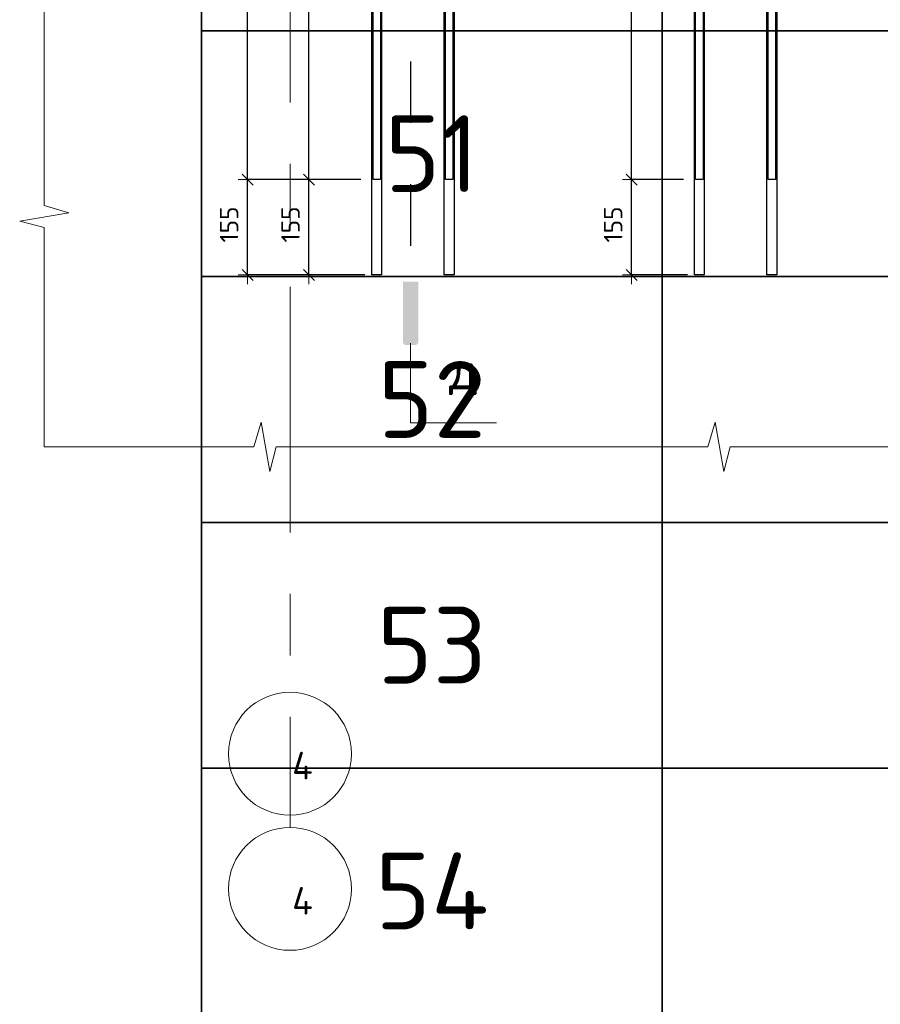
# Model space of a CAD drawing. Header units: metres. Extents: x -38 to 114, y -15 to 21.
# Tile 39 of 244: x 80.42 to 81.82, y -8.08 to -6.47. Entities that reach past the tile are written whole.
import ezdxf

# ---------------------------------------------------------------- set-up
doc = ezdxf.new("R2010")
doc.units = ezdxf.units.M
doc.header["$PDMODE"] = 65
for name, pattern in [('______11', [0.5, 0.4, -0.05, 0, -0.05]), ('______2', [0.0405, 0.03, -0.0105]), ('______5', [1.1, 0.8, -0.1, 0.1, -0.1])]:
    doc.linetypes.add(name, pattern=pattern)
for name, color, linetype, lineweight in [('XR$4$Арм.стержн.горизонт. 1', 180, 'Continuous', 35), ('XR$4$Арм.стержн.горизонт. 2', 202, 'Continuous', 35), ('XR$4$ВК__отв в полу 1-2 эт', 220, 'Continuous', 25), ('XR$4$Осевая линия (1)', 7, '______5', 13), ('XR$4$Размерная линия (1)', 7, 'Continuous', 13), ('XR$4$Текст_ общее_1', 7, 'Continuous', 13), ('XR$6$Арм.стержн.горизонт. 1', 180, 'Continuous', 35), ('XR$6$Арм.стержн.горизонт. 2', 202, 'Continuous', 35), ('XR$6$ВК__отв в полу 1-2 эт', 220, 'Continuous', 25), ('XR$6$Осевая линия (1)', 7, '______5', 13), ('XR$6$Размерная линия (1)', 7, 'Continuous', 13), ('XR$6$Текст_ общее_1', 7, 'Continuous', 13)]:
    doc.layers.add(name, color=color, linetype=linetype, lineweight=lineweight)
doc.styles.add('ISOCPEUR', font='txt')
doc.dimstyles.new('DIMSTYLE_24', dxfattribs={"dimtxt": 0.03, "dimasz": 0.03, "dimexe": 0, "dimexo": 0, "dimgap": 0.015, "dimtad": 2, "dimdec": 0, "dimlfac": 1000, "dimrnd": 5, "dimzin": 12, "dimdsep": 46, "dimtxsty": 'ISOCPEUR', "dimblk1": 'ALL_ML_STRICH', "dimblk2": 'ALL_ML_STRICH', "dimsah": 1, "dimcen": 0, "dimclrd": 7, "dimclre": 256, "dimclrt": 7, "dimadec": 0, "dimazin": 0, "dimtfac": 1, "dimtdec": 0, "dimtix": 1, "dimtmove": 2, "dimatfit": 3, "dimfxl": 0, "dimtzin": 0, "dimlwd": 0, "dimlwe": -3, "dimarcsym": 0})

# ---------------------------------------------------------------- blocks, each defined once
blk = doc.blocks.new('ЭЛЕМЕНТ_УЗОРА_19')
at = {"color": 7, "linetype": 'Continuous', "lineweight": 13, "transparency": 33554687}
blk.add_line((80.4556, -7.1699), (80.4556, -7.1699), dxfattribs=at)
for points in [[(80.4556, -7.1699), (80.4556, -7.1699), (80.4556, -6.8129), (80.4156, -6.8027), (80.4956, -6.7888), (80.4556, -6.7772), (80.4556, -6.4399)], [(81.1943, -7.1699), (80.8331, -7.1699), (80.8227, -7.2099), (80.8087, -7.1299), (80.7969, -7.1699), (80.4556, -7.1699)], [(81.9329, -7.1699), (81.5717, -7.1699), (81.5614, -7.2099), (81.5473, -7.1299), (81.5355, -7.1699), (81.1943, -7.1699)]]:
    blk.add_lwpolyline(points, dxfattribs=at)
blk = doc.blocks.new('СЛОЖНЫЙ_ОБЪЕКТ_67')
at = {"linetype": 'Continuous', "lineweight": 25, "true_color": 0x000000, "transparency": 33554687}
blk.add_hatch(color=18, dxfattribs=at).paths.add_polyline_path([(81.0643, -6.9992), (81.0644, -6.9985), (81.0644, -6.901), (81.0393, -6.901), (81.0393, -6.9985), (81.0393, -6.9992), (81.0395, -7), (81.0397, -7.0007), (81.0401, -7.0014), (81.0405, -7.002), (81.041, -7.0026), (81.0416, -7.0031), (81.0422, -7.0035), (81.0429, -7.0039), (81.0436, -7.0041), (81.0444, -7.0043), (81.0452, -7.0043), (81.0585, -7.0043), (81.0593, -7.0043), (81.06, -7.0041), (81.0607, -7.0039), (81.0614, -7.0035), (81.0621, -7.0031), (81.0627, -7.0026), (81.0632, -7.002), (81.0636, -7.0014), (81.0639, -7.0007), (81.0642, -7)])
at = {"color": 7, "linetype": '______2', "lineweight": 25, "transparency": 33554687}
blk.add_line((81.0518, -4.5424), (81.0518, -6.901), dxfattribs=at)
at = {"layer": 'XR$4$ВК__отв в полу 1-2 эт', "color": 7, "linetype": 'Continuous', "lineweight": 13, "transparency": 33554687}
for p, q in [((81.0518, -7.001), (81.0518, -7.131)), ((81.0518, -7.131), (81.1918, -7.131))]:
    blk.add_line(p, q, dxfattribs=at)
at = {"color": 7, "linetype": 'Continuous', "lineweight": 13, "transparency": 33554687, "insert": (81.138, -7.0509), "char_height": 0.06, "width": 0.065333, "attachment_point": 5, "style": 'ISOCPEUR'}
blk.add_mtext('\\A1;{\\fISOCPEUR|i0|b0;\\H0.060000;\\W1.000000;\\C7;д}\\P', dxfattribs=at)
blk = doc.blocks.new('ALL_ML_STRICH')
at = {"color": 0, "linetype": 'ByBlock', "lineweight": -2}
for p, q in [((-1, 0), (0.5, 0)), ((-0.3, -0.3), (0.3, 0.3)), ((0, -0.5), (0, 0.5))]:
    blk.add_line(p, q, dxfattribs=at)
blk = doc.blocks.new('*D457')
at = {"layer": 'DEFPOINTS', "color": 7, "linetype": 'Continuous', "lineweight": 13, "transparency": 33554687}
for p in [(81.5156, -6.7349), (81.4114, -6.8899), (81.5221, -6.8899)]:
    blk.add_point(p, dxfattribs=at)
at = {"layer": 'XR$4$Размерная линия (1)', "color": 9, "linetype": 'Continuous', "lineweight": -2, "true_color": 0xc7c7c7, "transparency": 33554687}
for p, q in [((81.4956, -6.7349), (81.4114, -6.7349)), ((81.5021, -6.8899), (81.4114, -6.8899))]:
    blk.add_line(p, q, dxfattribs=at)
at = {"layer": 'XR$4$Размерная линия (1)', "color": 7, "linetype": 'Continuous', "lineweight": -2, "transparency": 33554687}
blk.add_line((81.4114, -6.8899), (81.4114, -6.7349), dxfattribs=at)
at = {"layer": 'XR$4$Размерная линия (1)', "color": 7, "linetype": 'Continuous', "lineweight": 13, "transparency": 33554687, "xscale": 0.03, "yscale": 0.03, "zscale": 0.03}
for p, rotation in [((81.4114, -6.7349), 90), ((81.4114, -6.8899), 270)]:
    blk.add_blockref('ALL_ML_STRICH', p, dxfattribs=dict(at, rotation=rotation))
at = {"layer": 'XR$4$Размерная линия (1)', "color": 7, "linetype": 'Continuous', "lineweight": 13, "transparency": 33554687, "insert": (81.3814, -6.8079), "char_height": 0.03, "width": 0.09, "attachment_point": 5, "rotation": 90, "style": 'ISOCPEUR'}
blk.add_mtext('\\A1;{155}', dxfattribs=at)
blk = doc.blocks.new('*D458')
at = {"layer": 'DEFPOINTS', "color": 7, "linetype": 'Continuous', "lineweight": 13, "transparency": 33554687}
for p in [(81.3194, -5.8499), (81.4114, -6.7349), (81.5156, -6.7349)]:
    blk.add_point(p, dxfattribs=at)
at = {"layer": 'XR$4$Размерная линия (1)', "color": 9, "linetype": 'Continuous', "lineweight": -2, "true_color": 0xc7c7c7, "transparency": 33554687}
for p, q in [((81.3394, -5.8499), (81.4114, -5.8499)), ((81.4956, -6.7349), (81.4114, -6.7349))]:
    blk.add_line(p, q, dxfattribs=at)
at = {"layer": 'XR$4$Размерная линия (1)', "color": 7, "linetype": 'Continuous', "lineweight": -2, "transparency": 33554687}
blk.add_line((81.4114, -6.7349), (81.4114, -5.8499), dxfattribs=at)
at = {"layer": 'XR$4$Размерная линия (1)', "color": 7, "linetype": 'Continuous', "lineweight": 13, "transparency": 33554687, "xscale": 0.03, "yscale": 0.03, "zscale": 0.03}
for p, rotation in [((81.4114, -5.8499), 90), ((81.4114, -6.7349), 270)]:
    blk.add_blockref('ALL_ML_STRICH', p, dxfattribs=dict(at, rotation=rotation))
at = {"layer": 'XR$4$Размерная линия (1)', "color": 7, "linetype": 'Continuous', "lineweight": 13, "transparency": 33554687, "insert": (81.3814, -6.2909), "char_height": 0.03, "width": 0.09, "attachment_point": 5, "rotation": 90, "style": 'ISOCPEUR'}
blk.add_mtext('\\A1;{885}', dxfattribs=at)
blk = doc.blocks.new('*D462')
at = {"layer": 'DEFPOINTS', "color": 7, "linetype": 'Continuous', "lineweight": 13, "transparency": 33554687}
for p in [(80.9906, -6.7349), (80.8864, -6.8899), (80.9971, -6.8899)]:
    blk.add_point(p, dxfattribs=at)
at = {"layer": 'XR$4$Размерная линия (1)', "color": 9, "linetype": 'Continuous', "lineweight": -2, "true_color": 0xc7c7c7, "transparency": 33554687}
for p, q in [((80.9706, -6.7349), (80.8864, -6.7349)), ((80.9771, -6.8899), (80.8864, -6.8899))]:
    blk.add_line(p, q, dxfattribs=at)
at = {"layer": 'XR$4$Размерная линия (1)', "color": 7, "linetype": 'Continuous', "lineweight": -2, "transparency": 33554687}
blk.add_line((80.8864, -6.8899), (80.8864, -6.7349), dxfattribs=at)
at = {"layer": 'XR$4$Размерная линия (1)', "color": 7, "linetype": 'Continuous', "lineweight": 13, "transparency": 33554687, "xscale": 0.03, "yscale": 0.03, "zscale": 0.03}
for p, rotation in [((80.8864, -6.7349), 90), ((80.8864, -6.8899), 270)]:
    blk.add_blockref('ALL_ML_STRICH', p, dxfattribs=dict(at, rotation=rotation))
at = {"layer": 'XR$4$Размерная линия (1)', "color": 7, "linetype": 'Continuous', "lineweight": 13, "transparency": 33554687, "insert": (80.8564, -6.8079), "char_height": 0.03, "width": 0.09, "attachment_point": 5, "rotation": 90, "style": 'ISOCPEUR'}
blk.add_mtext('\\A1;{155}', dxfattribs=at)
blk = doc.blocks.new('*D463')
at = {"layer": 'DEFPOINTS', "color": 7, "linetype": 'Continuous', "lineweight": 13, "transparency": 33554687}
for p in [(80.7944, -5.8499), (80.8864, -6.7349), (80.9906, -6.7349)]:
    blk.add_point(p, dxfattribs=at)
at = {"layer": 'XR$4$Размерная линия (1)', "color": 9, "linetype": 'Continuous', "lineweight": -2, "true_color": 0xc7c7c7, "transparency": 33554687}
for p, q in [((80.8144, -5.8499), (80.8864, -5.8499)), ((80.9706, -6.7349), (80.8864, -6.7349))]:
    blk.add_line(p, q, dxfattribs=at)
at = {"layer": 'XR$4$Размерная линия (1)', "color": 7, "linetype": 'Continuous', "lineweight": -2, "transparency": 33554687}
blk.add_line((80.8864, -6.7349), (80.8864, -5.8499), dxfattribs=at)
at = {"layer": 'XR$4$Размерная линия (1)', "color": 7, "linetype": 'Continuous', "lineweight": 13, "transparency": 33554687, "xscale": 0.03, "yscale": 0.03, "zscale": 0.03}
for p, rotation in [((80.8864, -5.8499), 90), ((80.8864, -6.7349), 270)]:
    blk.add_blockref('ALL_ML_STRICH', p, dxfattribs=dict(at, rotation=rotation))
at = {"layer": 'XR$4$Размерная линия (1)', "color": 7, "linetype": 'Continuous', "lineweight": 13, "transparency": 33554687, "insert": (80.8564, -6.2909), "char_height": 0.03, "width": 0.09, "attachment_point": 5, "rotation": 90, "style": 'ISOCPEUR'}
blk.add_mtext('\\A1;{885}', dxfattribs=at)
blk = doc.blocks.new('ЭЛЕМЕНТ_УЗОРА_33')
at = {"color": 7, "linetype": 'Continuous', "lineweight": 13, "transparency": 33554687}
blk.add_line((80.4556, -7.1699), (80.4556, -7.1699), dxfattribs=at)
for points in [[(80.4556, -7.1699), (80.4556, -7.1699), (80.4556, -6.8129), (80.4156, -6.8027), (80.4956, -6.7888), (80.4556, -6.7772), (80.4556, -6.4399)], [(81.1943, -7.1699), (80.8331, -7.1699), (80.8227, -7.2099), (80.8087, -7.1299), (80.7969, -7.1699), (80.4556, -7.1699)], [(81.9329, -7.1699), (81.5717, -7.1699), (81.5614, -7.2099), (81.5473, -7.1299), (81.5355, -7.1699), (81.1943, -7.1699)]]:
    blk.add_lwpolyline(points, dxfattribs=at)
blk = doc.blocks.new('СЛОЖНЫЙ_ОБЪЕКТ_81')
at = {"linetype": 'Continuous', "lineweight": 25, "true_color": 0x000000, "transparency": 33554687}
blk.add_hatch(color=18, dxfattribs=at).paths.add_polyline_path([(81.0643, -6.9992), (81.0644, -6.9985), (81.0644, -6.901), (81.0393, -6.901), (81.0393, -6.9985), (81.0393, -6.9992), (81.0395, -7), (81.0397, -7.0007), (81.0401, -7.0014), (81.0405, -7.002), (81.041, -7.0026), (81.0416, -7.0031), (81.0422, -7.0035), (81.0429, -7.0039), (81.0436, -7.0041), (81.0444, -7.0043), (81.0452, -7.0043), (81.0585, -7.0043), (81.0593, -7.0043), (81.06, -7.0041), (81.0607, -7.0039), (81.0614, -7.0035), (81.0621, -7.0031), (81.0627, -7.0026), (81.0632, -7.002), (81.0636, -7.0014), (81.0639, -7.0007), (81.0642, -7)])
at = {"color": 7, "linetype": '______2', "lineweight": 25, "transparency": 33554687}
blk.add_line((81.0518, -4.5424), (81.0518, -6.901), dxfattribs=at)
at = {"layer": 'XR$6$ВК__отв в полу 1-2 эт', "color": 7, "linetype": 'Continuous', "lineweight": 13, "transparency": 33554687}
for p, q in [((81.0518, -7.001), (81.0518, -7.131)), ((81.0518, -7.131), (81.1918, -7.131))]:
    blk.add_line(p, q, dxfattribs=at)
at = {"color": 7, "linetype": 'Continuous', "lineweight": 13, "transparency": 33554687, "insert": (81.138, -7.0509), "char_height": 0.06, "width": 0.065333, "attachment_point": 5, "style": 'ISOCPEUR'}
blk.add_mtext('\\A1;{\\fISOCPEUR|i0|b0;\\H0.060000;\\W1.000000;\\C7;д}\\P', dxfattribs=at)
blk = doc.blocks.new('*D769')
at = {"layer": 'DEFPOINTS', "color": 7, "linetype": 'Continuous', "lineweight": 13, "transparency": 33554687}
for p in [(81.5156, -6.7349), (81.4114, -6.8899), (81.5221, -6.8899)]:
    blk.add_point(p, dxfattribs=at)
at = {"layer": 'XR$6$Размерная линия (1)', "color": 9, "linetype": 'Continuous', "lineweight": -2, "true_color": 0xc7c7c7, "transparency": 33554687}
for p, q in [((81.4956, -6.7349), (81.4114, -6.7349)), ((81.5021, -6.8899), (81.4114, -6.8899))]:
    blk.add_line(p, q, dxfattribs=at)
at = {"layer": 'XR$6$Размерная линия (1)', "color": 7, "linetype": 'Continuous', "lineweight": -2, "transparency": 33554687}
blk.add_line((81.4114, -6.8899), (81.4114, -6.7349), dxfattribs=at)
at = {"layer": 'XR$6$Размерная линия (1)', "color": 7, "linetype": 'Continuous', "lineweight": 13, "transparency": 33554687, "xscale": 0.03, "yscale": 0.03, "zscale": 0.03}
for p, rotation in [((81.4114, -6.7349), 90), ((81.4114, -6.8899), 270)]:
    blk.add_blockref('ALL_ML_STRICH', p, dxfattribs=dict(at, rotation=rotation))
at = {"layer": 'XR$6$Размерная линия (1)', "color": 7, "linetype": 'Continuous', "lineweight": 13, "transparency": 33554687, "insert": (81.3814, -6.8079), "char_height": 0.03, "width": 0.09, "attachment_point": 5, "rotation": 90, "style": 'ISOCPEUR'}
blk.add_mtext('\\A1;{155}', dxfattribs=at)
blk = doc.blocks.new('*D770')
at = {"layer": 'DEFPOINTS', "color": 7, "linetype": 'Continuous', "lineweight": 13, "transparency": 33554687}
for p in [(81.3194, -5.8499), (81.4114, -6.7349), (81.5156, -6.7349)]:
    blk.add_point(p, dxfattribs=at)
at = {"layer": 'XR$6$Размерная линия (1)', "color": 9, "linetype": 'Continuous', "lineweight": -2, "true_color": 0xc7c7c7, "transparency": 33554687}
for p, q in [((81.3394, -5.8499), (81.4114, -5.8499)), ((81.4956, -6.7349), (81.4114, -6.7349))]:
    blk.add_line(p, q, dxfattribs=at)
at = {"layer": 'XR$6$Размерная линия (1)', "color": 7, "linetype": 'Continuous', "lineweight": -2, "transparency": 33554687}
blk.add_line((81.4114, -6.7349), (81.4114, -5.8499), dxfattribs=at)
at = {"layer": 'XR$6$Размерная линия (1)', "color": 7, "linetype": 'Continuous', "lineweight": 13, "transparency": 33554687, "xscale": 0.03, "yscale": 0.03, "zscale": 0.03}
for p, rotation in [((81.4114, -5.8499), 90), ((81.4114, -6.7349), 270)]:
    blk.add_blockref('ALL_ML_STRICH', p, dxfattribs=dict(at, rotation=rotation))
at = {"layer": 'XR$6$Размерная линия (1)', "color": 7, "linetype": 'Continuous', "lineweight": 13, "transparency": 33554687, "insert": (81.3814, -6.2909), "char_height": 0.03, "width": 0.09, "attachment_point": 5, "rotation": 90, "style": 'ISOCPEUR'}
blk.add_mtext('\\A1;{885}', dxfattribs=at)
blk = doc.blocks.new('*D774')
at = {"layer": 'DEFPOINTS', "color": 7, "linetype": 'Continuous', "lineweight": 13, "transparency": 33554687}
for p in [(80.9906, -6.7349), (80.7864, -6.8899), (80.9971, -6.8899)]:
    blk.add_point(p, dxfattribs=at)
at = {"layer": 'XR$6$Размерная линия (1)', "color": 9, "linetype": 'Continuous', "lineweight": -2, "true_color": 0xc7c7c7, "transparency": 33554687}
for p, q in [((80.9706, -6.7349), (80.7864, -6.7349)), ((80.9771, -6.8899), (80.7864, -6.8899))]:
    blk.add_line(p, q, dxfattribs=at)
at = {"layer": 'XR$6$Размерная линия (1)', "color": 7, "linetype": 'Continuous', "lineweight": -2, "transparency": 33554687}
blk.add_line((80.7864, -6.8899), (80.7864, -6.7349), dxfattribs=at)
at = {"layer": 'XR$6$Размерная линия (1)', "color": 7, "linetype": 'Continuous', "lineweight": 13, "transparency": 33554687, "xscale": 0.03, "yscale": 0.03, "zscale": 0.03}
for p, rotation in [((80.7864, -6.7349), 90), ((80.7864, -6.8899), 270)]:
    blk.add_blockref('ALL_ML_STRICH', p, dxfattribs=dict(at, rotation=rotation))
at = {"layer": 'XR$6$Размерная линия (1)', "color": 7, "linetype": 'Continuous', "lineweight": 13, "transparency": 33554687, "insert": (80.7564, -6.8079), "char_height": 0.03, "width": 0.09, "attachment_point": 5, "rotation": 90, "style": 'ISOCPEUR'}
blk.add_mtext('\\A1;{155}', dxfattribs=at)
blk = doc.blocks.new('*D775')
at = {"layer": 'DEFPOINTS', "color": 7, "linetype": 'Continuous', "lineweight": 13, "transparency": 33554687}
for p in [(80.7944, -5.8499), (80.7864, -6.7349), (80.9906, -6.7349)]:
    blk.add_point(p, dxfattribs=at)
at = {"layer": 'XR$6$Размерная линия (1)', "color": 9, "linetype": 'Continuous', "lineweight": -2, "true_color": 0xc7c7c7, "transparency": 33554687}
for p, q in [((80.8144, -5.8499), (80.7864, -5.8499)), ((80.9706, -6.7349), (80.7864, -6.7349))]:
    blk.add_line(p, q, dxfattribs=at)
at = {"layer": 'XR$6$Размерная линия (1)', "color": 7, "linetype": 'Continuous', "lineweight": -2, "transparency": 33554687}
blk.add_line((80.7864, -6.7349), (80.7864, -5.8499), dxfattribs=at)
at = {"layer": 'XR$6$Размерная линия (1)', "color": 7, "linetype": 'Continuous', "lineweight": 13, "transparency": 33554687, "xscale": 0.03, "yscale": 0.03, "zscale": 0.03}
for p, rotation in [((80.7864, -5.8499), 90), ((80.7864, -6.7349), 270)]:
    blk.add_blockref('ALL_ML_STRICH', p, dxfattribs=dict(at, rotation=rotation))
at = {"layer": 'XR$6$Размерная линия (1)', "color": 7, "linetype": 'Continuous', "lineweight": 13, "transparency": 33554687, "insert": (80.7564, -6.2909), "char_height": 0.03, "width": 0.09, "attachment_point": 5, "rotation": 90, "style": 'ISOCPEUR'}
blk.add_mtext('\\A1;{885}', dxfattribs=at)

msp = doc.modelspace()

# ---------------------------------------------------------------- linework, layer by layer
at = {"color": 7, "linetype": 'Continuous', "lineweight": 35, "transparency": 33554687}
for p, q in [((80.7114, -6.0927), (80.7114, -6.4927)), ((81.4614, -6.0927), (81.4614, -6.4927)), ((80.7114, -6.4927), (89.9614, -6.4927)), ((89.9614, -6.4927), (80.7114, -6.4927)), ((80.7114, -6.4927), (80.7114, -6.8927)), ((81.4614, -6.4927), (81.4614, -6.8927)), ((80.7114, -6.8927), (89.9614, -6.8927)), ((89.9614, -6.8927), (80.7114, -6.8927)), ((80.7114, -6.8927), (80.7114, -7.2927)), ((81.4614, -6.8927), (81.4614, -7.2927)), ((80.7114, -7.2927), (89.9614, -7.2927)), ((89.9614, -7.2927), (80.7114, -7.2927)), ((80.7114, -7.2927), (80.7114, -7.6927)), ((81.4614, -7.2927), (81.4614, -7.6927)), ((80.7114, -7.6927), (89.9614, -7.6927)), ((89.9614, -7.6927), (80.7114, -7.6927)), ((80.7114, -7.6927), (80.7114, -8.0927)), ((81.4614, -7.6927), (81.4614, -8.0927))]:
    msp.add_line(p, q, dxfattribs=at)
at = {"color": 7, "linetype": 'Continuous', "lineweight": 13, "transparency": 33554687}
for p, q in [((89.9614, -6.4927), (80.7114, -6.4927)), ((89.9614, -6.8927), (80.7114, -6.8927)), ((89.9614, -7.2927), (80.7114, -7.2927)), ((89.9614, -7.6927), (80.7114, -7.6927))]:
    msp.add_line(p, q, dxfattribs=at)
for centre in [(80.8555, -7.6693), (80.8555, -7.8893)]:
    msp.add_circle(centre, 0.1, dxfattribs=at)
at = {"layer": 'XR$4$Арм.стержн.горизонт. 1', "color": 7, "linetype": 'Continuous', "lineweight": 25, "transparency": 33554687}
for points in [[(80.9886, -6.8899), (80.9886, -4.5499), (81.0046, -4.5499), (81.0046, -6.8899), (80.9886, -6.8899)], [(81.1066, -6.8899), (81.1066, -4.5499), (81.1226, -4.5499), (81.1226, -6.8899), (81.1066, -6.8899)], [(81.5136, -6.8899), (81.5136, -4.5499), (81.5296, -4.5499), (81.5296, -6.8899), (81.5136, -6.8899)], [(81.6316, -6.8899), (81.6316, -4.5499), (81.6476, -4.5499), (81.6476, -6.8899), (81.6316, -6.8899)]]:
    msp.add_lwpolyline(points, dxfattribs=at)
at = {"layer": 'XR$4$Арм.стержн.горизонт. 2', "color": 34, "linetype": 'Continuous', "lineweight": 25, "transparency": 33554687}
for points in [[(81.0026, -4.7849), (81.0026, -6.7349), (80.9906, -6.7349), (80.9906, -4.7849), (81.0026, -4.7849)], [(81.1206, -4.7849), (81.1206, -6.7349), (81.1086, -6.7349), (81.1086, -4.7849), (81.1206, -4.7849)], [(81.5276, -4.7849), (81.5276, -6.7349), (81.5156, -6.7349), (81.5156, -4.7849), (81.5276, -4.7849)], [(81.6456, -4.7849), (81.6456, -6.7349), (81.6336, -6.7349), (81.6336, -4.7849), (81.6456, -4.7849)]]:
    msp.add_lwpolyline(points, dxfattribs=at)
at = {"layer": 'XR$4$Осевая линия (1)', "color": 253, "linetype": '______11', "lineweight": 13, "true_color": 0xa0a0a0, "transparency": 33554687}
msp.add_line((80.8555, -4.8093), (80.8555, -7.5693), dxfattribs=at)
at = {"layer": 'XR$6$Арм.стержн.горизонт. 1', "color": 7, "linetype": 'Continuous', "lineweight": 25, "transparency": 33554687}
for points in [[(80.9886, -6.8899), (80.9886, -4.5499), (81.0046, -4.5499), (81.0046, -6.8899), (80.9886, -6.8899)], [(81.1066, -6.8899), (81.1066, -4.5499), (81.1226, -4.5499), (81.1226, -6.8899), (81.1066, -6.8899)], [(81.5136, -6.8899), (81.5136, -4.5499), (81.5296, -4.5499), (81.5296, -6.8899), (81.5136, -6.8899)], [(81.6316, -6.8899), (81.6316, -4.5499), (81.6476, -4.5499), (81.6476, -6.8899), (81.6316, -6.8899)]]:
    msp.add_lwpolyline(points, dxfattribs=at)
at = {"layer": 'XR$6$Арм.стержн.горизонт. 2', "color": 34, "linetype": 'Continuous', "lineweight": 25, "transparency": 33554687}
for points in [[(81.0026, -4.7849), (81.0026, -6.7349), (80.9906, -6.7349), (80.9906, -4.7849), (81.0026, -4.7849)], [(81.1206, -4.7849), (81.1206, -6.7349), (81.1086, -6.7349), (81.1086, -4.7849), (81.1206, -4.7849)], [(81.5276, -4.7849), (81.5276, -6.7349), (81.5156, -6.7349), (81.5156, -4.7849), (81.5276, -4.7849)], [(81.6456, -4.7849), (81.6456, -6.7349), (81.6336, -6.7349), (81.6336, -4.7849), (81.6456, -4.7849)]]:
    msp.add_lwpolyline(points, dxfattribs=at)
at = {"layer": 'XR$6$Осевая линия (1)', "color": 253, "linetype": '______11', "lineweight": 13, "true_color": 0xa0a0a0, "transparency": 33554687}
msp.add_line((80.8555, -4.8093), (80.8555, -7.7893), dxfattribs=at)

# ---------------------------------------------------------------- block references
at = {"color": 18, "linetype": 'Continuous', "lineweight": 25, "true_color": 0x000000, "transparency": 33554687}
for name in ['СЛОЖНЫЙ_ОБЪЕКТ_67', 'СЛОЖНЫЙ_ОБЪЕКТ_81']:
    msp.add_blockref(name, (0, 0), dxfattribs=at)
at = {"color": 7, "linetype": 'Continuous', "lineweight": 13, "transparency": 33554687}
for name in ['ЭЛЕМЕНТ_УЗОРА_19', 'ЭЛЕМЕНТ_УЗОРА_33']:
    msp.add_blockref(name, (0, 0), dxfattribs=at)

# ---------------------------------------------------------------- texts
at = {"color": 7, "linetype": 'Continuous', "lineweight": 35, "transparency": 33554687, "char_height": 0.0625, "attachment_point": 5, "style": 'ISOCPEUR'}
for s, insert, width in [('\\A1;{\\fISOCPEUR|i0|b0;\\H0.125000;\\W1.000000;\\C7;51}\\P', (81.0864, -6.6927), 0.196875), ('\\A1;{\\fISOCPEUR|i0|b0;\\H0.125000;\\W1.000000;\\C7;52}\\P', (81.0864, -7.0927), 0.229687), ('\\A1;{\\fISOCPEUR|i0|b0;\\H0.125000;\\W1.000000;\\C7;53}\\P', (81.0864, -7.4927), 0.229687), ('\\A1;{\\fISOCPEUR|i0|b0;\\H0.125000;\\W1.000000;\\C7;54}\\P', (81.0864, -7.8927), 0.242647)]:
    msp.add_mtext(s, dxfattribs=dict(at, insert=insert, width=width))
at = {"layer": 'XR$4$Текст_ общее_1', "color": 7, "linetype": 'Continuous', "lineweight": 13, "transparency": 33554687, "insert": (80.8927, -7.7112), "char_height": 0.045, "width": 0.054, "attachment_point": 9, "style": 'ISOCPEUR'}
msp.add_mtext('\\A1;{\\fISOCPEUR|i0|b0;\\H0.045000;\\W1.000000;\\C7;4}\\P', dxfattribs=at)
at = {"layer": 'XR$6$Текст_ общее_1', "color": 7, "linetype": 'Continuous', "lineweight": 13, "transparency": 33554687, "insert": (80.8927, -7.9312), "char_height": 0.045, "width": 0.054, "attachment_point": 9, "style": 'ISOCPEUR'}
msp.add_mtext('\\A1;{\\fISOCPEUR|i0|b0;\\H0.045000;\\W1.000000;\\C7;4}\\P', dxfattribs=at)

# ---------------------------------------------------------------- dimensions: what is measured, and where the dimension line sits
at = {"layer": 'XR$4$Размерная линия (1)', "color": 7, "linetype": 'Continuous', "lineweight": 13, "transparency": 33554687}
for base, p1, p2, picture, middle in [((80.8864, -5.8499), (80.9706, -6.7349), (80.8144, -5.8499), '*D463', (80.8564, -6.2909)), ((81.4114, -5.8499), (81.4956, -6.7349), (81.3394, -5.8499), '*D458', (81.3814, -6.2909)), ((80.8864, -6.7349), (80.9771, -6.8899), (80.9706, -6.7349), '*D462', (80.8564, -6.8079)), ((81.4114, -6.7349), (81.5021, -6.8899), (81.4956, -6.7349), '*D457', (81.3814, -6.8079))]:
    dim = msp.add_linear_dim(base=base, p1=p1, p2=p2, angle=90, dimstyle='DIMSTYLE_24', override={"dimpost": '<>', "dimclrd": 7, "dimclre": 9, "dimclrt": 7, "dimlwd": 0, "dimlwe": 65533}, dxfattribs=at)
    dim.commit()
    dim.dimension.update_dxf_attribs({"geometry": picture, "text_midpoint": middle, "dimtype": 160})
at = {"layer": 'XR$6$Размерная линия (1)', "color": 7, "linetype": 'Continuous', "lineweight": 13, "transparency": 33554687}
for base, p1, p2, picture, middle in [((80.7864, -5.8499), (80.9706, -6.7349), (80.8144, -5.8499), '*D775', (80.7564, -6.2909)), ((81.4114, -5.8499), (81.4956, -6.7349), (81.3394, -5.8499), '*D770', (81.3814, -6.2909)), ((80.7864, -6.7349), (80.9771, -6.8899), (80.9706, -6.7349), '*D774', (80.7564, -6.8079)), ((81.4114, -6.7349), (81.5021, -6.8899), (81.4956, -6.7349), '*D769', (81.3814, -6.8079))]:
    dim = msp.add_linear_dim(base=base, p1=p1, p2=p2, angle=90, dimstyle='DIMSTYLE_24', override={"dimpost": '<>', "dimclrd": 7, "dimclre": 9, "dimclrt": 7, "dimlwd": 0, "dimlwe": 65533}, dxfattribs=at)
    dim.commit()
    dim.dimension.update_dxf_attribs({"geometry": picture, "text_midpoint": middle, "dimtype": 160})

doc.saveas('drawing.dxf')
